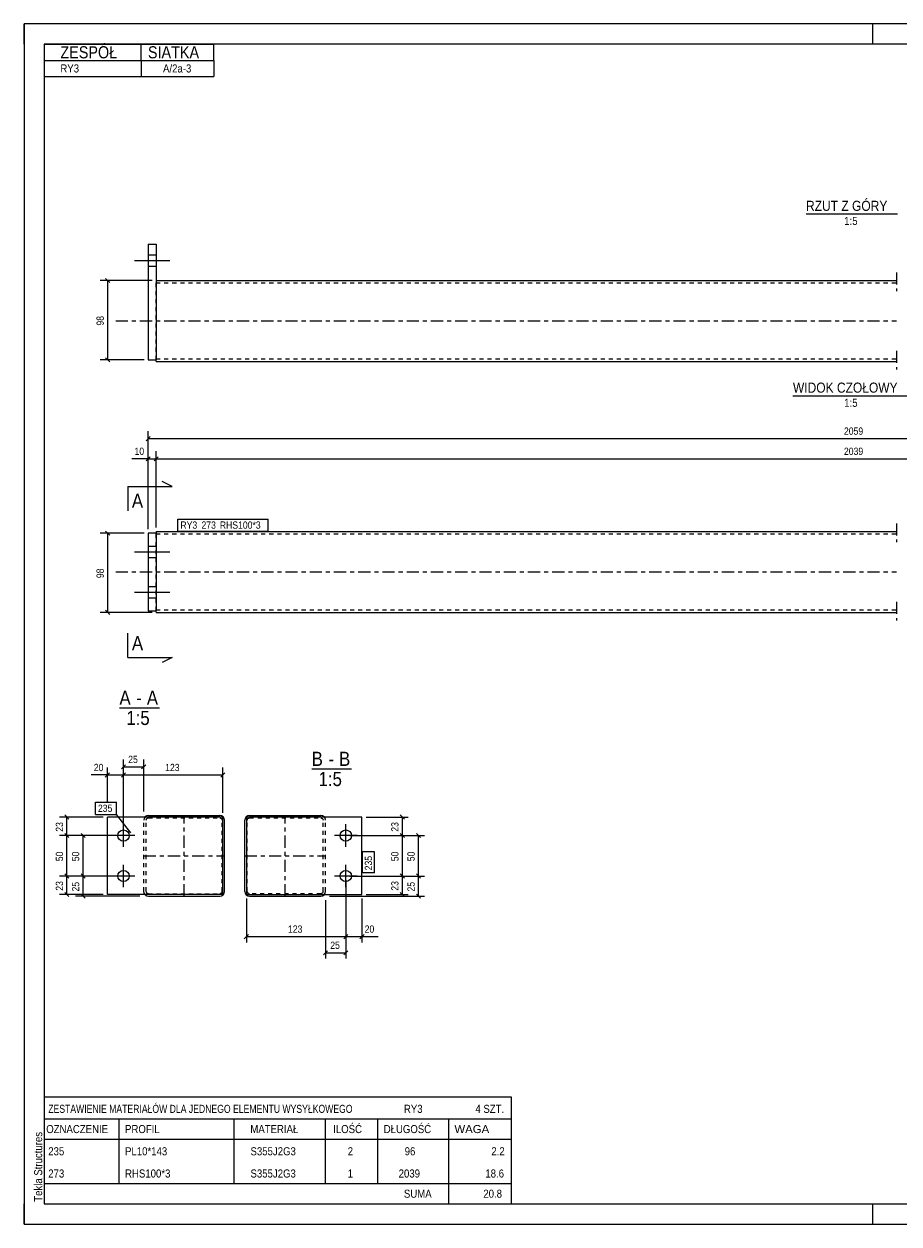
# Model space of a CAD drawing. Header units: millimetres. Extents: x 0 to 420, y 0 to 297.
# Tile 1 of 2: x 0 to 216, y 0 to 297. Entities that reach past the tile are written whole.
import ezdxf

# ---------------------------------------------------------------- set-up
doc = ezdxf.new("R2010")
doc.units = ezdxf.units.MM
for name, pattern in [('XKITLINE00', [0]), ('XKITLINE01', [4, 1, -1, 1, -1]), ('XKITLINE03', [6, 3, -1, 1, -1])]:
    doc.linetypes.add(name, pattern=pattern)
for name, color, linetype, lineweight in [('Arkusz rysunku', 3, 'Continuous', 0), ('Element', 2, 'Continuous', 0), ('Inny typ obiektu', 7, 'Continuous', 0), ('Przekrój', 7, 'Continuous', 0), ('Wymiar', 4, 'Continuous', 0), ('Znak elementu', 2, 'Continuous', 0), ('Śruba', 3, 'Continuous', 0)]:
    doc.layers.add(name, color=color, linetype=linetype, lineweight=lineweight)
doc.styles.add('ARIAL', font='ARIAL.TTF')

msp = doc.modelspace()

# ---------------------------------------------------------------- linework, layer by layer
at = {"layer": 'Arkusz rysunku', "linetype": 'XKITLINE00', "lineweight": 0}
for p, q in [((420, 297), (0, 297)), ((0, 297), (0, 0)), ((0, 292), (0, 297)), ((5, 297), (0, 297)), ((210, 292), (210, 297)), ((415, 292), (5, 292)), ((5, 292), (5, 5)), ((0, 0), (0, 5)), ((5, 5), (415, 5)), ((210, 0), (210, 5)), ((0, 0), (420, 0))]:
    msp.add_line(p, q, dxfattribs=at)
at = {"layer": 'Element', "linetype": 'XKITLINE00', "lineweight": 0}
for p, q in [((30.7, 242.5), (32.7, 242.5)), ((30.7, 242.5), (30.7, 213.9)), ((32.7, 242.5), (32.7, 233.18)), ((32.7, 233.5), (215.9, 233.5)), ((32.7, 233.18), (32.7, 214.7)), ((30.7, 213.9), (32.7, 213.9)), ((32.7, 213.59), (32.7, 214.7)), ((32.7, 213.5), (32.7, 213.59)), ((32.7, 213.5), (215.9, 213.5)), ((32.7, 170.98), (30.7, 170.98)), ((30.7, 170.98), (30.7, 151.78)), ((32.7, 171.38), (215.9, 171.38)), ((32.7, 171.38), (32.7, 152.58)), ((30.7, 151.78), (32.7, 151.78)), ((32.7, 151.47), (32.7, 152.58)), ((32.7, 151.47), (32.7, 151.38)), ((32.7, 151.38), (215.9, 151.38)), ((30.36, 101.04), (29.97, 100.78)), ((30.82, 101.13), (30.36, 101.04)), ((30.82, 101.13), (48.42, 101.13)), ((48.88, 101.04), (48.42, 101.13)), ((49.27, 100.78), (48.88, 101.04)), ((55.36, 101.04), (54.97, 100.78)), ((55.82, 101.13), (55.36, 101.04)), ((55.82, 101.13), (73.42, 101.13)), ((73.88, 101.04), (73.42, 101.13)), ((74.27, 100.78), (73.88, 101.04)), ((20.62, 81.53), (20.62, 100.73)), ((49.22, 100.73), (20.62, 100.73)), ((29.97, 100.78), (29.94, 100.73)), ((49.22, 81.53), (49.22, 100.73)), ((49.53, 100.39), (49.27, 100.78)), ((49.62, 99.93), (49.53, 100.39)), ((49.62, 82.33), (49.62, 99.93)), ((54.71, 100.39), (54.62, 99.93)), ((54.62, 82.33), (54.62, 99.93)), ((54.97, 100.78), (54.71, 100.39)), ((55.02, 100.73), (55.02, 81.53)), ((83.62, 100.73), (55.02, 100.73)), ((74.27, 100.78), (74.3, 100.73)), ((83.62, 81.53), (83.62, 100.73)), ((49.22, 81.53), (20.62, 81.53)), ((29.97, 81.48), (29.94, 81.53)), ((29.97, 81.48), (30.36, 81.22)), ((30.36, 81.22), (30.82, 81.13)), ((30.82, 81.13), (48.42, 81.13)), ((48.42, 81.13), (48.88, 81.22)), ((48.88, 81.22), (49.27, 81.48)), ((49.27, 81.48), (49.53, 81.87)), ((49.53, 81.87), (49.62, 82.33)), ((54.62, 82.33), (54.71, 81.87)), ((54.71, 81.87), (54.97, 81.48)), ((54.97, 81.48), (55.36, 81.22)), ((55.02, 81.53), (83.62, 81.53)), ((55.36, 81.22), (55.82, 81.13)), ((55.82, 81.13), (73.42, 81.13)), ((73.42, 81.13), (73.88, 81.22)), ((73.88, 81.22), (74.27, 81.48)), ((74.27, 81.48), (74.3, 81.53))]:
    msp.add_line(p, q, dxfattribs=at)
at = {"layer": 'Element', "linetype": 'XKITLINE03', "lineweight": 0}
for p, q in [((215.9, 235.5), (215.9, 230.9)), ((22.7, 223.5), (215.9, 223.5)), ((215.9, 216.1), (215.9, 211.5)), ((215.9, 173.38), (215.9, 168.78)), ((22.7, 161.38), (215.9, 161.38)), ((215.9, 153.98), (215.9, 149.38)), ((39.62, 81.13), (39.62, 101.13)), ((64.62, 81.13), (64.62, 101.13)), ((29.62, 91.13), (49.62, 91.13)), ((54.62, 91.13), (74.62, 91.13))]:
    msp.add_line(p, q, dxfattribs=at)
at = {"layer": 'Element', "linetype": 'XKITLINE01', "lineweight": 0}
for p, q in [((32.7, 233.5), (32.7, 233.18)), ((32.7, 213.9), (32.7, 233.18)), ((32.7, 232.9), (215.9, 232.9)), ((32.7, 214.7), (32.7, 213.85)), ((32.7, 214.1), (215.9, 214.1)), ((32.7, 151.78), (32.7, 170.98)), ((32.7, 170.78), (215.9, 170.78)), ((32.7, 152.58), (32.7, 151.73)), ((32.7, 152.16), (32.7, 152.35)), ((32.7, 152.03), (32.7, 152.16)), ((32.7, 151.98), (32.7, 152.03)), ((32.7, 151.98), (215.9, 151.98)), ((29.71, 100.39), (29.62, 99.93)), ((29.62, 82.33), (29.62, 99.93)), ((29.94, 100.73), (29.71, 100.39)), ((30.22, 99.93), (30.27, 100.16)), ((30.22, 82.33), (30.22, 99.93)), ((30.27, 100.16), (30.4, 100.35)), ((30.4, 100.35), (30.59, 100.48)), ((30.59, 100.48), (30.82, 100.53)), ((30.82, 100.53), (48.42, 100.53)), ((48.42, 100.53), (48.65, 100.48)), ((48.65, 100.48), (48.84, 100.35)), ((48.84, 100.35), (48.97, 100.16)), ((48.97, 100.16), (49.02, 99.93)), ((49.02, 82.33), (49.02, 99.93)), ((55.22, 99.93), (55.27, 100.16)), ((55.22, 82.33), (55.22, 99.93)), ((55.27, 100.16), (55.4, 100.35)), ((55.4, 100.35), (55.59, 100.48)), ((55.59, 100.48), (55.82, 100.53)), ((55.82, 100.53), (73.42, 100.53)), ((73.42, 100.53), (73.65, 100.48)), ((73.65, 100.48), (73.84, 100.35)), ((73.84, 100.35), (73.97, 100.16)), ((73.97, 100.16), (74.02, 99.93)), ((74.02, 82.33), (74.02, 99.93)), ((74.3, 100.73), (74.53, 100.39)), ((74.62, 99.93), (74.53, 100.39)), ((74.62, 82.33), (74.62, 99.93)), ((29.71, 81.87), (29.62, 82.33)), ((29.94, 81.53), (29.71, 81.87)), ((30.27, 82.1), (30.22, 82.33)), ((30.4, 81.9), (30.27, 82.1)), ((30.59, 81.77), (30.4, 81.9)), ((30.82, 81.73), (30.59, 81.77)), ((30.82, 81.73), (48.42, 81.73)), ((48.65, 81.77), (48.42, 81.73)), ((48.84, 81.9), (48.65, 81.77)), ((48.97, 82.1), (48.84, 81.9)), ((49.02, 82.33), (48.97, 82.1)), ((55.27, 82.1), (55.22, 82.33)), ((55.4, 81.9), (55.27, 82.1)), ((55.59, 81.77), (55.4, 81.9)), ((55.82, 81.73), (55.59, 81.77)), ((73.42, 81.73), (55.82, 81.73)), ((73.65, 81.77), (73.42, 81.73)), ((73.84, 81.9), (73.65, 81.77)), ((73.97, 82.1), (73.84, 81.9)), ((74.02, 82.33), (73.97, 82.1)), ((74.3, 81.53), (74.53, 81.87)), ((74.53, 81.87), (74.62, 82.33))]:
    msp.add_line(p, q, dxfattribs=at)
at = {"layer": 'Inny typ obiektu', "linetype": 'XKITLINE00', "lineweight": 0}
for p, q in [((5, 292), (47, 292)), ((5, 292), (5, 288)), ((29, 288), (29, 292)), ((47, 288), (47, 292)), ((5, 288), (47, 288)), ((5, 288), (5, 284)), ((29, 288), (29, 284)), ((47, 288), (47, 284)), ((5, 284), (47, 284)), ((193.5, 250), (216.1, 250)), ((190.26, 205), (219.34, 205)), ((23.62, 127.75), (33.5, 127.75)), ((71.18, 112.63), (81.06, 112.63)), ((5, 31.5), (5, 26)), ((5, 31.5), (120.5, 31.5)), ((120.5, 31.5), (120.5, 26)), ((5, 26), (5, 21)), ((5, 26), (120.5, 26)), ((23.5, 26), (23.5, 21)), ((52, 21), (52, 26)), ((74.5, 26), (74.5, 21)), ((87.5, 26), (87.5, 21)), ((105, 26), (105, 21)), ((120.5, 26), (120.5, 21)), ((5, 21), (120.5, 21)), ((5, 21), (5, 15.5)), ((23.5, 21), (23.5, 15.5)), ((52, 15.5), (52, 21)), ((74.5, 21), (74.5, 15.5)), ((87.5, 21), (87.5, 15.5)), ((105, 21), (105, 15.5)), ((120.5, 21), (120.5, 15.5)), ((5, 15.5), (5, 10)), ((23.5, 15.5), (23.5, 10)), ((52, 10), (52, 15.5)), ((74.5, 15.5), (74.5, 10)), ((87.5, 15.5), (87.5, 10)), ((105, 15.5), (105, 10)), ((120.5, 15.5), (120.5, 10)), ((5, 10), (5, 5)), ((5, 10), (120.5, 10)), ((105, 10), (105, 5)), ((120.5, 10), (120.5, 5)), ((5, 5), (120.5, 5))]:
    msp.add_line(p, q, dxfattribs=at)
at = {"layer": 'Przekrój', "linetype": 'XKITLINE00', "lineweight": 0}
for p, q in [((25.7, 182.51), (25.7, 176.51)), ((25.7, 182.51), (31.7, 182.51)), ((31.7, 182.51), (36.7, 182.51)), ((36.7, 182.51), (34.2, 183.76)), ((25.7, 140.25), (25.7, 146.25)), ((25.7, 140.25), (31.7, 140.25)), ((31.7, 140.25), (36.7, 140.25)), ((36.7, 140.25), (34.2, 139))]:
    msp.add_line(p, q, dxfattribs=at)
at = {"layer": 'Wymiar', "linetype": 'XKITLINE00', "lineweight": 0}
for p, q in [((31.7, 233.5), (18.84, 233.5)), ((20.19, 234.01), (21.21, 232.99)), ((20.7, 213.9), (20.7, 233.5)), ((29.7, 213.9), (18.84, 213.9)), ((20.19, 214.41), (21.21, 213.39)), ((30.7, 171.98), (30.7, 196.24)), ((31.21, 194.89), (30.19, 193.87)), ((30.7, 194.38), (380.4, 194.38)), ((30.7, 171.98), (30.7, 191.24)), ((32.7, 172.38), (32.7, 191.24)), ((32.7, 172.38), (32.7, 191.24)), ((30.7, 189.38), (26.68, 189.38)), ((30.7, 189.38), (26.68, 189.38)), ((31.21, 189.89), (30.19, 188.87)), ((30.7, 189.38), (32.7, 189.38)), ((33.21, 189.89), (32.19, 188.87)), ((33.21, 189.89), (32.19, 188.87)), ((32.7, 189.38), (378.4, 189.38)), ((29.7, 170.98), (18.84, 170.98)), ((20.19, 171.49), (21.21, 170.47)), ((20.7, 151.38), (20.7, 170.98)), ((20.19, 151.89), (21.21, 150.87)), ((31.7, 151.38), (18.84, 151.38)), ((20.62, 104.39), (20.62, 112.99)), ((25.13, 113.64), (24.11, 112.62)), ((24.62, 97.13), (24.62, 114.99)), ((24.62, 113.13), (29.62, 113.13)), ((24.62, 97.13), (24.62, 112.99)), ((24.62, 97.13), (24.62, 112.99)), ((30.13, 113.64), (29.11, 112.62)), ((29.62, 102.13), (29.62, 114.99)), ((49.22, 101.73), (49.22, 112.99)), ((20.62, 111.13), (16.6, 111.13)), ((20.62, 111.13), (16.6, 111.13)), ((21.13, 111.64), (20.11, 110.62)), ((20.62, 111.13), (24.62, 111.13)), ((25.13, 111.64), (24.11, 110.62)), ((25.13, 111.64), (24.11, 110.62)), ((24.62, 111.13), (49.22, 111.13)), ((49.73, 111.64), (48.71, 110.62)), ((10.11, 101.24), (11.13, 100.22)), ((93.11, 101.24), (94.13, 100.22)), ((19.62, 100.73), (8.76, 100.73)), ((10.62, 96.13), (10.62, 100.73)), ((84.62, 100.73), (95.06, 100.73)), ((93.62, 96.13), (93.62, 100.73)), ((23.62, 96.13), (8.76, 96.13)), ((23.62, 96.13), (8.76, 96.13)), ((10.11, 96.64), (11.13, 95.62)), ((10.11, 96.64), (11.13, 95.62)), ((10.62, 86.13), (10.62, 96.13)), ((23.62, 96.13), (12.76, 96.13)), ((14.11, 96.64), (15.13, 95.62)), ((14.62, 86.13), (14.62, 96.13)), ((80.62, 96.13), (99.06, 96.13)), ((80.62, 96.13), (95.06, 96.13)), ((80.62, 96.13), (95.06, 96.13)), ((93.11, 96.64), (94.13, 95.62)), ((93.11, 96.64), (94.13, 95.62)), ((93.62, 86.13), (93.62, 96.13)), ((97.11, 96.64), (98.13, 95.62)), ((97.62, 86.13), (97.62, 96.13)), ((10.11, 86.64), (11.13, 85.62)), ((10.11, 86.64), (11.13, 85.62)), ((14.11, 86.64), (15.13, 85.62)), ((14.11, 86.64), (15.13, 85.62)), ((93.11, 86.64), (94.13, 85.62)), ((93.11, 86.64), (94.13, 85.62)), ((97.11, 86.64), (98.13, 85.62)), ((97.11, 86.64), (98.13, 85.62)), ((23.62, 86.13), (8.76, 86.13)), ((23.62, 86.13), (8.76, 86.13)), ((10.62, 81.53), (10.62, 86.13)), ((23.62, 86.13), (12.76, 86.13)), ((23.62, 86.13), (12.76, 86.13)), ((14.62, 81.13), (14.62, 86.13)), ((79.62, 85.13), (79.62, 65.69)), ((79.62, 85.13), (79.62, 69.69)), ((79.62, 85.13), (79.62, 69.69)), ((80.62, 86.13), (99.06, 86.13)), ((80.62, 86.13), (99.06, 86.13)), ((80.62, 86.13), (95.06, 86.13)), ((80.62, 86.13), (95.06, 86.13)), ((93.62, 81.53), (93.62, 86.13)), ((97.62, 81.13), (97.62, 86.13)), ((19.62, 81.53), (8.76, 81.53)), ((10.11, 82.04), (11.13, 81.02)), ((28.62, 81.13), (12.76, 81.13)), ((14.11, 81.64), (15.13, 80.62)), ((55.02, 80.53), (55.02, 69.69)), ((75.62, 81.13), (99.06, 81.13)), ((83.62, 80.53), (83.62, 69.69)), ((84.62, 81.53), (95.06, 81.53)), ((93.11, 82.04), (94.13, 81.02)), ((97.11, 81.64), (98.13, 80.62)), ((74.62, 80.13), (74.62, 65.69)), ((55.53, 71.64), (54.51, 70.62)), ((80.13, 71.64), (79.11, 70.62)), ((80.13, 71.64), (79.11, 70.62)), ((84.13, 71.64), (83.11, 70.62)), ((55.02, 71.13), (79.62, 71.13)), ((79.62, 71.13), (83.62, 71.13)), ((83.62, 71.13), (87.64, 71.13)), ((83.62, 71.13), (87.64, 71.13)), ((75.13, 67.64), (74.11, 66.62)), ((74.62, 67.13), (79.62, 67.13)), ((80.13, 67.64), (79.11, 66.62))]:
    msp.add_line(p, q, dxfattribs=at)
at = {"layer": 'Znak elementu', "linetype": 'XKITLINE00', "lineweight": 0}
for p, q in [((38.1, 174.48), (60.4, 174.48)), ((38.1, 171.48), (38.1, 174.48)), ((60.4, 171.48), (60.4, 174.48)), ((38.1, 171.48), (60.4, 171.48)), ((17.69, 104.39), (22.9, 104.39)), ((17.69, 101.39), (17.69, 104.39)), ((22.9, 101.39), (22.9, 104.39)), ((17.69, 101.39), (22.9, 101.39)), ((26.4, 96.83), (22.9, 101.39)), ((83.72, 86.93), (83.72, 92.13)), ((86.72, 92.13), (83.72, 92.13)), ((86.72, 86.93), (86.72, 92.13)), ((86.72, 86.93), (83.72, 86.93))]:
    msp.add_line(p, q, dxfattribs=at)
at = {"layer": 'Śruba', "linetype": 'XKITLINE00', "lineweight": 0}
for p, q in [((27.3, 238.5), (36.1, 238.5)), ((27.3, 238.5), (36.1, 238.5)), ((30.7, 239.9), (32.7, 239.9)), ((30.7, 239.9), (32.7, 239.9)), ((30.7, 237.1), (32.7, 237.1)), ((30.7, 237.1), (32.7, 237.1)), ((27.3, 166.38), (36.1, 166.38)), ((30.7, 167.78), (32.7, 167.78)), ((30.7, 164.98), (32.7, 164.98)), ((30.7, 157.78), (32.7, 157.78)), ((27.3, 156.38), (36.1, 156.38)), ((30.7, 154.98), (32.7, 154.98)), ((24.62, 93.33), (24.62, 98.93)), ((79.62, 93.33), (79.62, 98.93)), ((27.42, 96.13), (21.82, 96.13)), ((82.42, 96.13), (76.82, 96.13)), ((24.62, 83.33), (24.62, 88.93)), ((79.62, 83.33), (79.62, 88.93)), ((27.42, 86.13), (21.82, 86.13)), ((82.42, 86.13), (76.82, 86.13))]:
    msp.add_line(p, q, dxfattribs=at)
for centre in [(24.62, 96.13), (79.62, 96.13), (24.62, 86.13), (79.62, 86.13)]:
    msp.add_circle(centre, 1.4, dxfattribs=at)

# ---------------------------------------------------------------- texts
at = {"layer": 'Arkusz rysunku', "style": 'ARIAL', "width": 0.85}
msp.add_text('Tekla Structures', height=2, rotation=90, dxfattribs=at).set_placement((4.5, 5.5))
at = {"layer": 'Inny typ obiektu', "style": 'ARIAL'}
for s, height, width, p in [('ZESPÓŁ', 3, 0.85, (9, 288.5)), ('SIATKA', 3, 0.85, (30.66, 288.5)), ('RY3', 2, 0.85, (9, 285)), ('A/2a-3', 2, 0.85, (34.4, 285)), ('RZUT Z GÓRY', 2.5, 0.85, (193.5, 250.75)), ('1:5', 2, 0.85, (202.95, 247.25)), ('WIDOK CZOŁOWY', 2.5, 0.85, (190.26, 205.75)), ('1:5', 2, 0.85, (202.95, 202.25)), ('A', 3.5, 0.85, (23.62, 128.5)), ('A', 3.5, 0.85, (30.39, 128.5)), ('-', 3.5, 0.85, (27.78, 128.5)), ('1:5', 3.5, 0.85, (25.32, 123.5)), ('B', 3.5, 0.85, (71.18, 113.38)), ('B', 3.5, 0.85, (77.95, 113.38)), ('-', 3.5, 0.85, (75.34, 113.38)), ('1:5', 3.5, 0.85, (72.88, 108.38)), ('ZESTAWIENIE MATERIAŁÓW DLA JEDNEGO ELEMENTU WYSYŁKOWEGO', 2, 0.765, (6, 27.5)), ('RY3', 2, 0.85, (94, 27.5)), ('4', 2, 0.85, (111.69, 27.5)), (' SZT.', 2, 0.85, (113, 27.5)), ('OZNACZENIE', 2, 0.85, (5.5, 22.5)), ('PROFIL', 2, 0.85, (25, 22.5)), ('MATERIAŁ', 2, 0.85, (56, 22.5)), ('ILOŚĆ', 2, 0.85, (76.5, 22.5)), ('DŁUGOŚĆ', 2, 0.85, (89, 22.5)), ('WAGA', 2, 1.008832, (106.5, 22.5)), ('235', 2, 0.85, (6, 17)), ('PL10*143', 2, 0.85, (25, 17)), ('S355J2G3', 2, 0.85, (56.04, 17)), ('2', 2, 0.85, (80.09, 17)), ('96', 2, 0.85, (94.19, 17)), ('2.2', 2, 0.85, (115.63, 17)), ('273', 2, 0.85, (6, 11.5)), ('RHS100*3', 2, 0.85, (25, 11.5)), ('S355J2G3', 2, 0.85, (56.04, 11.5)), ('1', 2, 0.85, (80.09, 11.5)), ('2039', 2, 0.85, (92.7, 11.5)), ('18.6', 2, 0.85, (114.15, 11.5)), ('SUMA', 2, 0.85, (94, 6.5)), ('20.8', 2, 0.85, (113.65, 6.5))]:
    msp.add_text(s, height=height, dxfattribs=dict(at, width=width)).set_placement(p)
at = {"layer": 'Przekrój', "style": 'ARIAL', "width": 0.85}
for p in [(26.7, 177.26), (26.7, 142)]:
    msp.add_text('A', height=3.5, dxfattribs=at).set_placement(p)
at = {"layer": 'Wymiar', "style": 'ARIAL', "width": 0.85}
for s, p in [('98', (19.74, 222.36)), ('98', (19.74, 159.84)), ('23', (9.66, 97.09)), ('23', (92.66, 97.09)), ('50', (9.66, 89.79)), ('50', (13.66, 89.79)), ('50', (92.66, 89.79)), ('50', (96.66, 89.79)), ('23', (9.66, 82.49)), ('25', (13.66, 82.29)), ('23', (92.66, 82.49)), ('25', (96.66, 82.29))]:
    msp.add_text(s, height=1.8, rotation=90.0002, dxfattribs=at).set_placement(p)
for s, p in [('2059', (202.88, 195.34)), ('10', (27.35, 190.34)), ('2039', (202.88, 190.34)), ('25', (25.78, 114.09)), ('20', (17.27, 112.09)), ('123', (34.92, 112.09)), ('123', (65.32, 72.09)), ('20', (84.29, 72.09)), ('25', (75.78, 68.09))]:
    msp.add_text(s, height=1.8, dxfattribs=at).set_placement(p)
at = {"layer": 'Znak elementu', "style": 'ARIAL', "width": 0.85}
for s, p in [('RY3', (38.7, 172.08)), ('273', (43.91, 172.08)), ('RHS100*3', (48.45, 172.08)), ('235', (18.29, 101.99))]:
    msp.add_text(s, height=1.8, dxfattribs=at).set_placement(p)
msp.add_text('235', height=1.8, rotation=90.0002, dxfattribs=at).set_placement((86.12, 87.53))

doc.saveas('drawing.dxf')
